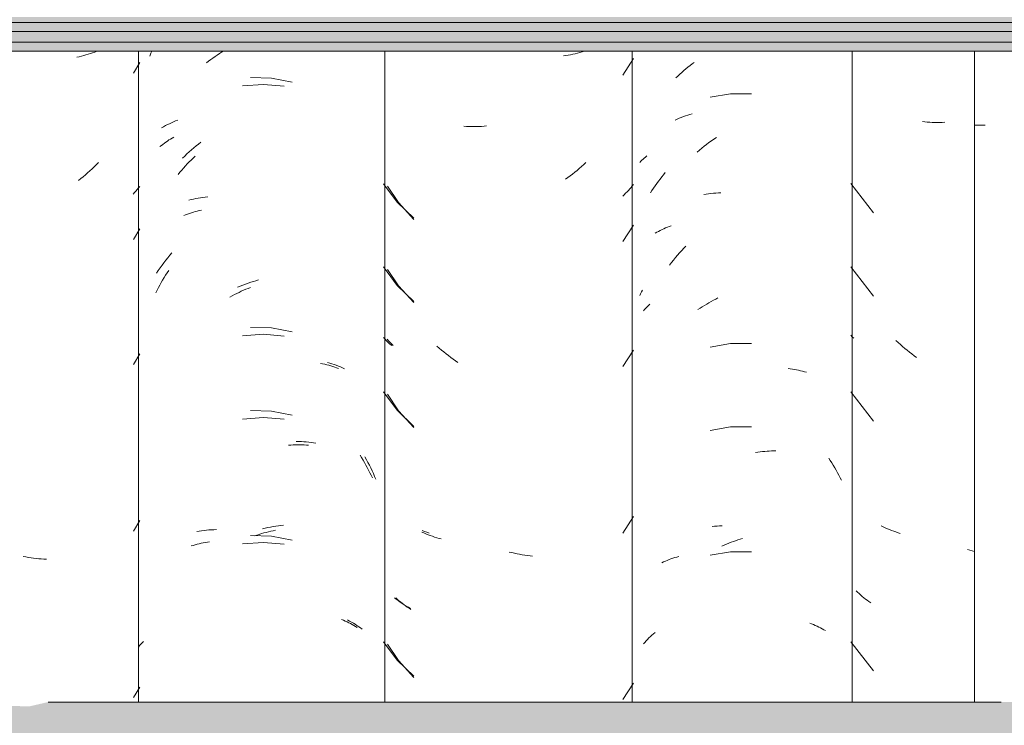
# Model space of a CAD drawing. Header units: metres. Extents: x 9.7 to 43.6, y -0.5 to 5.6.
# Tile 133 of 154: x 34.724 to 35.08, y 3.005 to 3.261. Entities that reach past the tile are written whole.
import ezdxf

# ---------------------------------------------------------------- set-up
doc = ezdxf.new("R2010")
doc.units = ezdxf.units.M
doc.layers.add('A-GLAZ-CWMG', color=7, linetype='Continuous', lineweight=5)
doc.layers.add('A-ROOF', color=7, linetype='Continuous', lineweight=5)

# ---------------------------------------------------------------- blocks, each defined once
blk = doc.blocks.new('FP_201-D')
at = {"layer": 'A-GLAZ-CWMG', "color": 9, "true_color": 0xc0c0c0}
for p, q in [((-15.96901, 3.22427), (-15.96827, 3.2246)), ((-15.96827, 3.2246), (-15.96753, 3.22493)), ((-15.96753, 3.22493), (-15.96677, 3.22523)), ((-15.96677, 3.22523), (-15.966, 3.22553)), ((-15.966, 3.22553), (-15.96522, 3.22581)), ((-15.96522, 3.22581), (-15.96443, 3.22607)), ((-15.96443, 3.22607), (-15.96363, 3.22632)), ((-15.96363, 3.22632), (-15.96282, 3.22655)), ((-15.95672, 3.2161), (-15.95584, 3.21674)), ((-15.95584, 3.21674), (-15.95495, 3.21736)), ((-15.95495, 3.21736), (-15.95405, 3.21796)), ((-15.96101, 3.21266), (-15.96016, 3.21338)), ((-15.96016, 3.21338), (-15.95931, 3.21408)), ((-15.95931, 3.21408), (-15.95846, 3.21477)), ((-15.95846, 3.21477), (-15.95759, 3.21544)), ((-15.95759, 3.21544), (-15.95672, 3.2161)), ((-15.95863, 3.19733), (-15.95777, 3.19747)), ((-15.95777, 3.19747), (-15.95689, 3.19759)), ((-15.95689, 3.19759), (-15.95601, 3.19769)), ((-15.95601, 3.19769), (-15.95513, 3.19778)), ((-15.95513, 3.19778), (-15.95423, 3.19785)), ((-15.95423, 3.19785), (-15.95333, 3.1979)), ((-15.95333, 3.1979), (-15.95243, 3.19793)), ((-15.96661, 3.17704), (-15.96584, 3.17787)), ((-15.96584, 3.17787), (-15.96506, 3.17868)), ((-15.96959, 3.17358), (-15.96886, 3.17447)), ((-15.96886, 3.17447), (-15.96812, 3.17534)), ((-15.96812, 3.17534), (-15.96737, 3.1762)), ((-15.96737, 3.1762), (-15.96661, 3.17704)), ((-15.971, 3.17177), (-15.9703, 3.17268)), ((-15.9703, 3.17268), (-15.96959, 3.17358)), ((-15.98002, 3.15568), (-15.97958, 3.15618)), ((-15.97958, 3.15618), (-15.97913, 3.15668)), ((-15.97913, 3.15668), (-15.97866, 3.15717)), ((-15.97866, 3.15717), (-15.97818, 3.15765)), ((-15.98044, 3.15517), (-15.98002, 3.15568)), ((-15.95559, 3.07716), (-15.9547, 3.07724)), ((-15.9547, 3.07724), (-15.9538, 3.0773)), ((-15.9538, 3.0773), (-15.9529, 3.07734)), ((-15.9529, 3.07734), (-15.95199, 3.07737)), ((-15.97738, 3.03784), (-15.97683, 3.03834)), ((-15.97683, 3.03834), (-15.97625, 3.03883)), ((-15.98041, 3.03464), (-15.97994, 3.03519)), ((-15.97994, 3.03519), (-15.97946, 3.03574)), ((-15.97946, 3.03574), (-15.97897, 3.03628)), ((-15.97897, 3.03628), (-15.97846, 3.03681)), ((-15.97846, 3.03681), (-15.97793, 3.03733)), ((-15.97793, 3.03733), (-15.97738, 3.03784))]:
    blk.add_line(p, q, dxfattribs=at)
blk = doc.blocks.new('FP_202-D')
at = {"layer": 'A-GLAZ-CWMG', "color": 9, "true_color": 0xc0c0c0}
for p, q in [((-16.00268, 3.24893), (-16.00349, 3.24869)), ((-16.00188, 3.24917), (-16.00268, 3.24893)), ((-16.00854, 3.24761), (-16.0094, 3.24749)), ((-16.00768, 3.24776), (-16.00854, 3.24761)), ((-16.00682, 3.24791), (-16.00768, 3.24776)), ((-16.00598, 3.24808), (-16.00682, 3.24791)), ((-16.00514, 3.24827), (-16.00598, 3.24808)), ((-16.00431, 3.24847), (-16.00514, 3.24827)), ((-16.00349, 3.24869), (-16.00431, 3.24847)), ((-15.98789, 3.24056), (-15.98406, 3.24653)), ((-16.04459, 3.22197), (-16.04548, 3.22202)), ((-16.04369, 3.22193), (-16.04459, 3.22197)), ((-16.04278, 3.22191), (-16.04369, 3.22193)), ((-16.04187, 3.2219), (-16.04278, 3.22191)), ((-16.04096, 3.22191), (-16.04187, 3.2219)), ((-16.04004, 3.22194), (-16.04096, 3.22191)), ((-16.03912, 3.22199), (-16.04004, 3.22194)), ((-16.0382, 3.22205), (-16.03912, 3.22199)), ((-16.03727, 3.22213), (-16.0382, 3.22205)), ((-16.0045, 3.20606), (-16.00533, 3.20538)), ((-16.00368, 3.20675), (-16.0045, 3.20606)), ((-16.00287, 3.20746), (-16.00368, 3.20675)), ((-16.00206, 3.20819), (-16.00287, 3.20746)), ((-16.00127, 3.20892), (-16.00206, 3.20819)), ((-16.00788, 3.20344), (-16.00874, 3.20283)), ((-16.00702, 3.20407), (-16.00788, 3.20344)), ((-16.00617, 3.20472), (-16.00702, 3.20407)), ((-16.00533, 3.20538), (-16.00617, 3.20472)), ((-16.07317, 3.20036), (-16.06922, 3.19438)), ((-15.9859, 3.1988), (-15.9864, 3.19828)), ((-15.98542, 3.19933), (-15.9859, 3.1988)), ((-15.98495, 3.19987), (-15.98542, 3.19933)), ((-15.9845, 3.20042), (-15.98495, 3.19987)), ((-15.98406, 3.20098), (-15.9845, 3.20042)), ((-15.98743, 3.19726), (-15.98796, 3.19676)), ((-15.9869, 3.19777), (-15.98743, 3.19726)), ((-15.9864, 3.19828), (-15.9869, 3.19777)), ((-16.06922, 3.19438), (-16.0636, 3.18831)), ((-15.98789, 3.18028), (-15.98406, 3.18625)), ((-16.07317, 3.17022), (-16.06922, 3.16423)), ((-16.06922, 3.16423), (-16.0636, 3.15817)), ((-16.07276, 3.1444), (-16.07327, 3.14501)), ((-16.07223, 3.1438), (-16.07276, 3.1444)), ((-16.07168, 3.14321), (-16.07223, 3.1438)), ((-16.07112, 3.14263), (-16.07168, 3.14321)), ((-16.05444, 3.14172), (-16.05525, 3.14243)), ((-16.05362, 3.14102), (-16.05444, 3.14172)), ((-16.05279, 3.14034), (-16.05362, 3.14102)), ((-16.05196, 3.13967), (-16.05279, 3.14034)), ((-16.05111, 3.13902), (-16.05196, 3.13967)), ((-16.05026, 3.13838), (-16.05111, 3.13902)), ((-16.0494, 3.13776), (-16.05026, 3.13838)), ((-15.98789, 3.13506), (-15.98406, 3.14103)), ((-16.04853, 3.13715), (-16.0494, 3.13776)), ((-16.04766, 3.13656), (-16.04853, 3.13715)), ((-16.07317, 3.125), (-16.06922, 3.11902)), ((-16.06922, 3.11902), (-16.0636, 3.11296)), ((-15.98789, 3.07478), (-15.98406, 3.08075)), ((-16.05997, 3.07481), (-16.06071, 3.07514)), ((-16.05922, 3.07448), (-16.05997, 3.07481)), ((-16.05845, 3.07418), (-16.05922, 3.07448)), ((-16.05768, 3.07388), (-16.05845, 3.07418)), ((-16.0569, 3.07361), (-16.05768, 3.07388)), ((-16.05611, 3.07334), (-16.0569, 3.07361)), ((-16.0553, 3.07309), (-16.05611, 3.07334)), ((-16.05449, 3.07286), (-16.0553, 3.07309)), ((-16.05367, 3.07264), (-16.05449, 3.07286)), ((-16.02811, 3.06768), (-16.02905, 3.06791)), ((-16.02717, 3.06746), (-16.02811, 3.06768)), ((-16.02623, 3.06726), (-16.02717, 3.06746)), ((-16.02529, 3.06708), (-16.02623, 3.06726)), ((-16.02435, 3.06692), (-16.02529, 3.06708)), ((-16.02341, 3.06677), (-16.02435, 3.06692)), ((-16.02247, 3.06664), (-16.02341, 3.06677)), ((-16.02154, 3.06653), (-16.02247, 3.06664)), ((-16.02061, 3.06643), (-16.02154, 3.06653)), ((-16.06964, 3.0508), (-16.0702, 3.05131)), ((-16.06906, 3.0503), (-16.06964, 3.0508)), ((-16.06848, 3.04982), (-16.06906, 3.0503)), ((-16.06787, 3.04934), (-16.06848, 3.04982)), ((-16.06726, 3.04887), (-16.06787, 3.04934)), ((-16.06663, 3.04842), (-16.06726, 3.04887)), ((-16.06599, 3.04797), (-16.06663, 3.04842)), ((-16.06534, 3.04754), (-16.06599, 3.04797)), ((-16.06467, 3.04712), (-16.06534, 3.04754)), ((-16.07317, 3.03458), (-16.06922, 3.02859)), ((-16.06922, 3.02859), (-16.0636, 3.02253)), ((-15.98789, 3.01449), (-15.98406, 3.02046))]:
    blk.add_line(p, q, dxfattribs=at)
blk = doc.blocks.new('FP_203-D')
at = {"layer": 'A-GLAZ-CWMG', "color": 9, "true_color": 0xc0c0c0}
for p, q in [((-16.11517, 3.23943), (-16.12281, 3.23965)), ((-16.10766, 3.23803), (-16.11517, 3.23943)), ((-16.15066, 3.22362), (-16.1499, 3.22393)), ((-16.1499, 3.22393), (-16.14913, 3.22422)), ((-16.15496, 3.22148), (-16.15427, 3.22187)), ((-16.15427, 3.22187), (-16.15357, 3.22225)), ((-16.15357, 3.22225), (-16.15286, 3.22261)), ((-16.15286, 3.22261), (-16.15214, 3.22296)), ((-16.15214, 3.22296), (-16.15141, 3.2233)), ((-16.15141, 3.2233), (-16.15066, 3.22362)), ((-16.14497, 3.21276), (-16.14414, 3.21349)), ((-16.14414, 3.21349), (-16.1433, 3.21421)), ((-16.1433, 3.21421), (-16.14245, 3.21491)), ((-16.14245, 3.21491), (-16.14159, 3.2156)), ((-16.14159, 3.2156), (-16.14072, 3.21627)), ((-16.14741, 3.21046), (-16.1466, 3.21124)), ((-16.1466, 3.21124), (-16.14579, 3.21201)), ((-16.14579, 3.21201), (-16.14497, 3.21276)), ((-16.14514, 3.19531), (-16.1443, 3.19551)), ((-16.1443, 3.19551), (-16.14347, 3.19569)), ((-16.14347, 3.19569), (-16.14262, 3.19586)), ((-16.14262, 3.19586), (-16.14176, 3.19601)), ((-16.14176, 3.19601), (-16.1409, 3.19614)), ((-16.1409, 3.19614), (-16.14002, 3.19626)), ((-16.14002, 3.19626), (-16.13914, 3.19636)), ((-16.13914, 3.19636), (-16.13826, 3.19644)), ((-16.15343, 3.17353), (-16.15272, 3.17443)), ((-16.15272, 3.17443), (-16.15199, 3.17531)), ((-16.15199, 3.17531), (-16.15126, 3.17619)), ((-16.15616, 3.1698), (-16.15549, 3.17075)), ((-16.15549, 3.17075), (-16.15482, 3.17169)), ((-16.15482, 3.17169), (-16.15413, 3.17262)), ((-16.15413, 3.17262), (-16.15343, 3.17353)), ((-16.1568, 3.16883), (-16.15616, 3.1698)), ((-16.12746, 3.16374), (-16.12651, 3.16413)), ((-16.12651, 3.16413), (-16.12556, 3.16451)), ((-16.12556, 3.16451), (-16.12461, 3.16487)), ((-16.12461, 3.16487), (-16.12366, 3.16521)), ((-16.12366, 3.16521), (-16.1227, 3.16553)), ((-16.1227, 3.16553), (-16.12175, 3.16584)), ((-16.12175, 3.16584), (-16.12079, 3.16612)), ((-16.12079, 3.16612), (-16.11984, 3.16639)), ((-16.16338, 3.15409), (-16.16329, 3.1542)), ((-16.11517, 3.149), (-16.12281, 3.14922)), ((-16.10766, 3.1476), (-16.11517, 3.149)), ((-16.09488, 3.13655), (-16.09407, 3.13631)), ((-16.09407, 3.13631), (-16.09326, 3.13607)), ((-16.09326, 3.13607), (-16.09247, 3.1358)), ((-16.09247, 3.1358), (-16.09169, 3.13553)), ((-16.09169, 3.13553), (-16.09093, 3.13523)), ((-16.09093, 3.13523), (-16.09017, 3.13493)), ((-16.09017, 3.13493), (-16.08942, 3.1346)), ((-16.08942, 3.1346), (-16.08869, 3.13427)), ((-16.11517, 3.11885), (-16.12281, 3.11908)), ((-16.10766, 3.11746), (-16.11517, 3.11885)), ((-16.10618, 3.10792), (-16.10527, 3.10791)), ((-16.10527, 3.10791), (-16.10436, 3.10787)), ((-16.10436, 3.10787), (-16.10346, 3.10782)), ((-16.10346, 3.10782), (-16.10257, 3.10776)), ((-16.10257, 3.10776), (-16.10168, 3.10767)), ((-16.10168, 3.10767), (-16.1008, 3.10757)), ((-16.1008, 3.10757), (-16.09993, 3.10745)), ((-16.09993, 3.10745), (-16.09906, 3.10732)), ((-16.08131, 3.10231), (-16.08077, 3.10133)), ((-16.08077, 3.10133), (-16.08024, 3.10035)), ((-16.08024, 3.10035), (-16.07973, 3.09935)), ((-16.07973, 3.09935), (-16.07923, 3.09834)), ((-16.07923, 3.09834), (-16.07874, 3.09733)), ((-16.07874, 3.09733), (-16.07827, 3.0963)), ((-16.07827, 3.0963), (-16.07782, 3.09527)), ((-16.07782, 3.09527), (-16.07738, 3.09423)), ((-16.11175, 3.07749), (-16.11081, 3.07758)), ((-16.14221, 3.07536), (-16.14135, 3.0755)), ((-16.14135, 3.0755), (-16.14048, 3.07563)), ((-16.14048, 3.07563), (-16.1396, 3.07574)), ((-16.1396, 3.07574), (-16.13872, 3.07583)), ((-16.13872, 3.07583), (-16.13783, 3.07591)), ((-16.13783, 3.07591), (-16.13693, 3.07596)), ((-16.13693, 3.07596), (-16.13603, 3.076)), ((-16.13603, 3.076), (-16.13512, 3.07603)), ((-16.11839, 3.07633), (-16.11744, 3.07655)), ((-16.11744, 3.07655), (-16.11648, 3.07675)), ((-16.11648, 3.07675), (-16.11553, 3.07694)), ((-16.11553, 3.07694), (-16.11458, 3.0771)), ((-16.11458, 3.0771), (-16.11363, 3.07725)), ((-16.11363, 3.07725), (-16.11269, 3.07738)), ((-16.11269, 3.07738), (-16.11175, 3.07749)), ((-16.11517, 3.07364), (-16.12281, 3.07386)), ((-16.10766, 3.07225), (-16.11517, 3.07364)), ((-16.0876, 3.04331), (-16.0869, 3.04293)), ((-16.0869, 3.04293), (-16.08621, 3.04255)), ((-16.08621, 3.04255), (-16.08553, 3.04215)), ((-16.08553, 3.04215), (-16.08486, 3.04174)), ((-16.08486, 3.04174), (-16.08421, 3.04132)), ((-16.08421, 3.04132), (-16.08358, 3.04088)), ((-16.08358, 3.04088), (-16.08295, 3.04043)), ((-16.08295, 3.04043), (-16.08234, 3.03997)), ((-16.16251, 3.03453), (-16.16205, 3.03502)), ((-16.16205, 3.03502), (-16.16158, 3.03551)), ((-16.16338, 3.03352), (-16.16295, 3.03403)), ((-16.16295, 3.03403), (-16.16251, 3.03453))]:
    blk.add_line(p, q, dxfattribs=at)
blk = doc.blocks.new('FP_212-D')
at = {"layer": 'A-GLAZ-CWMG', "color": 9, "true_color": 0xc0c0c0}
for p, q in [((-15.85948, 3.22243), (-15.86038, 3.22246)), ((-15.85857, 3.22241), (-15.85948, 3.22243)), ((-15.85766, 3.22241), (-15.85857, 3.22241)), ((-15.85675, 3.22243), (-15.85766, 3.22241))]:
    blk.add_line(p, q, dxfattribs=at)
blk = doc.blocks.new('Rectangular Mullion - Telha Fibrocimento - Ondulada-1908998-D')
at = {"layer": 'A-GLAZ-CWMG'}
blk.add_line((-15.98457, 3.0136), (-15.98457, 3.24922), dxfattribs=at)
for name in ['FP_201-D', 'FP_203-D', 'FP_202-D', 'FP_212-D']:
    blk.add_blockref(name, (0, 0), dxfattribs=at)
blk = doc.blocks.new('FP_220-D')
at = {"layer": 'A-GLAZ-CWMG', "color": 9, "true_color": 0xc0c0c0}
for p, q in [((-15.87854, 3.2236), (-15.87942, 3.2237)), ((-15.87766, 3.22353), (-15.87854, 3.2236)), ((-15.87677, 3.22347), (-15.87766, 3.22353)), ((-15.87587, 3.22342), (-15.87677, 3.22347)), ((-15.87497, 3.22339), (-15.87587, 3.22342)), ((-15.87406, 3.22338), (-15.87497, 3.22339)), ((-15.87315, 3.22339), (-15.87406, 3.22338)), ((-15.87223, 3.22341), (-15.87315, 3.22339)), ((-15.87131, 3.22345), (-15.87223, 3.22341)), ((-15.90532, 3.20125), (-15.8971, 3.19069)), ((-15.90532, 3.1711), (-15.8971, 3.16055)), ((-15.90482, 3.14583), (-15.90532, 3.14642)), ((-15.90431, 3.14526), (-15.90482, 3.14583)), ((-15.88821, 3.14375), (-15.889, 3.1445)), ((-15.88741, 3.14302), (-15.88821, 3.14375)), ((-15.8866, 3.14231), (-15.88741, 3.14302)), ((-15.88578, 3.14161), (-15.8866, 3.14231)), ((-15.88495, 3.14092), (-15.88578, 3.14161)), ((-15.88412, 3.14025), (-15.88495, 3.14092)), ((-15.88328, 3.13959), (-15.88412, 3.14025)), ((-15.88243, 3.13895), (-15.88328, 3.13959)), ((-15.88157, 3.13833), (-15.88243, 3.13895)), ((-15.90532, 3.12589), (-15.8971, 3.11533)), ((-15.89359, 3.07705), (-15.89431, 3.07741)), ((-15.89286, 3.0767), (-15.89359, 3.07705)), ((-15.89212, 3.07636), (-15.89286, 3.0767)), ((-15.89137, 3.07604), (-15.89212, 3.07636)), ((-15.8906, 3.07573), (-15.89137, 3.07604)), ((-15.88983, 3.07544), (-15.8906, 3.07573)), ((-15.88905, 3.07516), (-15.88983, 3.07544)), ((-15.88826, 3.07489), (-15.88905, 3.07516)), ((-15.88746, 3.07464), (-15.88826, 3.07489)), ((-15.86228, 3.0686), (-15.86314, 3.06886)), ((-15.86142, 3.06836), (-15.86228, 3.0686)), ((-15.86057, 3.06814), (-15.86142, 3.06836)), ((-15.9029, 3.05338), (-15.90343, 3.05391)), ((-15.90235, 3.05287), (-15.9029, 3.05338)), ((-15.90179, 3.05236), (-15.90235, 3.05287)), ((-15.90121, 3.05186), (-15.90179, 3.05236)), ((-15.90062, 3.05137), (-15.90121, 3.05186)), ((-15.90002, 3.0509), (-15.90062, 3.05137)), ((-15.8994, 3.05043), (-15.90002, 3.0509)), ((-15.89877, 3.04998), (-15.8994, 3.05043)), ((-15.89813, 3.04953), (-15.89877, 3.04998)), ((-15.90532, 3.03546), (-15.8971, 3.0249))]:
    blk.add_line(p, q, dxfattribs=at)
blk = doc.blocks.new('FP_221-D')
at = {"layer": 'A-GLAZ-CWMG', "color": 9, "true_color": 0xc0c0c0}
for p, q in [((-15.96657, 3.24151), (-15.96584, 3.24215)), ((-15.96584, 3.24215), (-15.9651, 3.24278)), ((-15.9651, 3.24278), (-15.96435, 3.2434)), ((-15.96435, 3.2434), (-15.96359, 3.24399)), ((-15.96359, 3.24399), (-15.96283, 3.24458)), ((-15.96283, 3.24458), (-15.96206, 3.24515)), ((-15.96873, 3.2395), (-15.96802, 3.24018)), ((-15.96802, 3.24018), (-15.9673, 3.24085)), ((-15.9673, 3.24085), (-15.96657, 3.24151)), ((-15.9489, 3.2338), (-15.95634, 3.23252)), ((-15.94135, 3.23378), (-15.9489, 3.2338)), ((-15.98142, 3.20934), (-15.98101, 3.20974)), ((-15.98101, 3.20974), (-15.98059, 3.21013)), ((-15.98059, 3.21013), (-15.98016, 3.21052)), ((-15.98016, 3.21052), (-15.97972, 3.21089)), ((-15.97972, 3.21089), (-15.97927, 3.21126)), ((-15.98182, 3.20893), (-15.98142, 3.20934)), ((-15.97506, 3.20211), (-15.97444, 3.20292)), ((-15.97444, 3.20292), (-15.97382, 3.20372)), ((-15.97382, 3.20372), (-15.97319, 3.2045)), ((-15.97319, 3.2045), (-15.97254, 3.20527)), ((-15.9774, 3.19877), (-15.97683, 3.19962)), ((-15.97683, 3.19962), (-15.97625, 3.20047)), ((-15.97625, 3.20047), (-15.97566, 3.2013)), ((-15.97566, 3.2013), (-15.97506, 3.20211)), ((-15.97795, 3.19791), (-15.9774, 3.19877)), ((-15.97435, 3.1843), (-15.97373, 3.18461)), ((-15.97373, 3.18461), (-15.97309, 3.18492)), ((-15.97309, 3.18492), (-15.97244, 3.18521)), ((-15.97244, 3.18521), (-15.97179, 3.18548)), ((-15.97179, 3.18548), (-15.97112, 3.18575)), ((-15.97112, 3.18575), (-15.97044, 3.186)), ((-15.97616, 3.18329), (-15.97557, 3.18364)), ((-15.97557, 3.18364), (-15.97497, 3.18397)), ((-15.97497, 3.18397), (-15.97435, 3.1843)), ((-15.98182, 3.16073), (-15.9815, 3.1614)), ((-15.9815, 3.1614), (-15.98117, 3.16207)), ((-15.98117, 3.16207), (-15.98083, 3.16273)), ((-15.9543, 3.15946), (-15.95347, 3.15987)), ((-15.96073, 3.15566), (-15.95995, 3.15618)), ((-15.95995, 3.15618), (-15.95915, 3.1567)), ((-15.95915, 3.1567), (-15.95835, 3.1572)), ((-15.95835, 3.1572), (-15.95755, 3.15768)), ((-15.95755, 3.15768), (-15.95674, 3.15815)), ((-15.95674, 3.15815), (-15.95593, 3.1586)), ((-15.95593, 3.1586), (-15.95512, 3.15904)), ((-15.95512, 3.15904), (-15.9543, 3.15946)), ((-15.9489, 3.14338), (-15.95634, 3.1421)), ((-15.94135, 3.14335), (-15.9489, 3.14338)), ((-15.92804, 3.13437), (-15.92727, 3.13427)), ((-15.92727, 3.13427), (-15.92651, 3.13415)), ((-15.92651, 3.13415), (-15.92575, 3.13402)), ((-15.92575, 3.13402), (-15.92501, 3.13388)), ((-15.92501, 3.13388), (-15.92427, 3.13372)), ((-15.92427, 3.13372), (-15.92354, 3.13355)), ((-15.92354, 3.13355), (-15.92282, 3.13337)), ((-15.92282, 3.13337), (-15.9221, 3.13317)), ((-15.9221, 3.13317), (-15.9214, 3.13296)), ((-15.9489, 3.11323), (-15.95634, 3.11195)), ((-15.94135, 3.11321), (-15.9489, 3.11323)), ((-15.93983, 3.10393), (-15.939, 3.10406)), ((-15.939, 3.10406), (-15.93817, 3.10417)), ((-15.93817, 3.10417), (-15.93735, 3.10426)), ((-15.93735, 3.10426), (-15.93652, 3.10434)), ((-15.93652, 3.10434), (-15.9357, 3.10441)), ((-15.9357, 3.10441), (-15.93488, 3.10445)), ((-15.93488, 3.10445), (-15.93407, 3.10448)), ((-15.93407, 3.10448), (-15.93326, 3.1045)), ((-15.93326, 3.1045), (-15.93246, 3.1045)), ((-15.91333, 3.1019), (-15.91278, 3.10105)), ((-15.91278, 3.10105), (-15.91223, 3.10018)), ((-15.91223, 3.10018), (-15.9117, 3.09931)), ((-15.9117, 3.09931), (-15.91118, 3.09843)), ((-15.91118, 3.09843), (-15.91067, 3.09753)), ((-15.91067, 3.09753), (-15.91018, 3.09663)), ((-15.91018, 3.09663), (-15.9097, 3.09572)), ((-15.9097, 3.09572), (-15.90923, 3.09479)), ((-15.90923, 3.09479), (-15.90878, 3.09386)), ((-15.95207, 3.07009), (-15.95124, 3.07045)), ((-15.95124, 3.07045), (-15.95041, 3.0708)), ((-15.95041, 3.0708), (-15.94957, 3.07113)), ((-15.94957, 3.07113), (-15.94873, 3.07144)), ((-15.94873, 3.07144), (-15.9479, 3.07174)), ((-15.9479, 3.07174), (-15.94706, 3.07202)), ((-15.94706, 3.07202), (-15.94622, 3.07229)), ((-15.94622, 3.07229), (-15.94538, 3.07254)), ((-15.94538, 3.07254), (-15.94454, 3.07277)), ((-15.9489, 3.06802), (-15.95634, 3.06674)), ((-15.94135, 3.068), (-15.9489, 3.06802)), ((-15.97378, 3.06402), (-15.97314, 3.06432)), ((-15.97314, 3.06432), (-15.9725, 3.06461)), ((-15.9725, 3.06461), (-15.97184, 3.06489)), ((-15.97184, 3.06489), (-15.97117, 3.06516)), ((-15.97117, 3.06516), (-15.9705, 3.06541)), ((-15.9705, 3.06541), (-15.96981, 3.06565)), ((-15.96981, 3.06565), (-15.96912, 3.06588)), ((-15.96912, 3.06588), (-15.96841, 3.06609)), ((-15.96841, 3.06609), (-15.9677, 3.06629)), ((-15.92022, 3.04214), (-15.91954, 3.04189)), ((-15.91954, 3.04189), (-15.91887, 3.04163)), ((-15.91887, 3.04163), (-15.91821, 3.04135)), ((-15.91821, 3.04135), (-15.91756, 3.04106)), ((-15.91756, 3.04106), (-15.91692, 3.04076)), ((-15.91692, 3.04076), (-15.9163, 3.04045)), ((-15.9163, 3.04045), (-15.91568, 3.04013)), ((-15.91568, 3.04013), (-15.91507, 3.03979)), ((-15.91507, 3.03979), (-15.91448, 3.03945))]:
    blk.add_line(p, q, dxfattribs=at)
blk = doc.blocks.new('FP_222-D')
at = {"layer": 'A-GLAZ-CWMG', "color": 9, "true_color": 0xc0c0c0}
for p, q in [((-16.07463, 3.20123), (-16.06965, 3.19455)), ((-16.06965, 3.19455), (-16.06366, 3.18874)), ((-16.07463, 3.17109), (-16.06965, 3.16441)), ((-16.06965, 3.16441), (-16.06366, 3.1586)), ((-16.07406, 3.14496), (-16.07463, 3.14557)), ((-16.07348, 3.14436), (-16.07406, 3.14496)), ((-16.07289, 3.14377), (-16.07348, 3.14436)), ((-16.07227, 3.1432), (-16.07289, 3.14377)), ((-16.07164, 3.14263), (-16.07227, 3.1432)), ((-16.07463, 3.12588), (-16.06965, 3.1192)), ((-16.06965, 3.1192), (-16.06366, 3.11339)), ((-16.05978, 3.07538), (-16.06065, 3.07572)), ((-16.0589, 3.07507), (-16.05978, 3.07538)), ((-16.05801, 3.07477), (-16.0589, 3.07507)), ((-16.06997, 3.05084), (-16.07065, 3.05137)), ((-16.06927, 3.05032), (-16.06997, 3.05084)), ((-16.06856, 3.04981), (-16.06927, 3.05032)), ((-16.06783, 3.04931), (-16.06856, 3.04981)), ((-16.06709, 3.04884), (-16.06783, 3.04931)), ((-16.06634, 3.04837), (-16.06709, 3.04884)), ((-16.06556, 3.04792), (-16.06634, 3.04837)), ((-16.06478, 3.04749), (-16.06556, 3.04792)), ((-16.07463, 3.03545), (-16.06965, 3.02877)), ((-16.06965, 3.02877), (-16.06366, 3.02296))]:
    blk.add_line(p, q, dxfattribs=at)
blk = doc.blocks.new('FP_223-D')
at = {"layer": 'A-GLAZ-CWMG', "color": 9, "true_color": 0xc0c0c0}
for p, q in [((-16.15882, 3.24847), (-16.15849, 3.24922)), ((-16.13404, 3.24834), (-16.13324, 3.24885)), ((-16.13324, 3.24885), (-16.13264, 3.24922)), ((-16.15927, 3.2474), (-16.15882, 3.24847)), ((-16.13871, 3.24495), (-16.13795, 3.24555)), ((-16.13795, 3.24555), (-16.13718, 3.24614)), ((-16.13718, 3.24614), (-16.1364, 3.24671)), ((-16.1364, 3.24671), (-16.13562, 3.24726)), ((-16.13562, 3.24726), (-16.13483, 3.24781)), ((-16.13483, 3.24781), (-16.13404, 3.24834)), ((-16.11811, 3.23718), (-16.12569, 3.23661)), ((-16.11054, 3.23652), (-16.11811, 3.23718)), ((-16.15344, 3.21628), (-16.15287, 3.21667)), ((-16.15287, 3.21667), (-16.1523, 3.21705)), ((-16.1523, 3.21705), (-16.15172, 3.21741)), ((-16.15172, 3.21741), (-16.15112, 3.21777)), ((-16.15112, 3.21777), (-16.15052, 3.21812)), ((-16.15556, 3.21464), (-16.15505, 3.21506)), ((-16.15505, 3.21506), (-16.15452, 3.21548)), ((-16.15452, 3.21548), (-16.15398, 3.21589)), ((-16.15398, 3.21589), (-16.15344, 3.21628)), ((-16.14499, 3.2091), (-16.14429, 3.20981)), ((-16.14429, 3.20981), (-16.14358, 3.21051)), ((-16.14358, 3.21051), (-16.14287, 3.2112)), ((-16.14834, 3.20536), (-16.14769, 3.20613)), ((-16.14769, 3.20613), (-16.14703, 3.20689)), ((-16.14703, 3.20689), (-16.14636, 3.20764)), ((-16.14636, 3.20764), (-16.14568, 3.20838)), ((-16.14568, 3.20838), (-16.14499, 3.2091)), ((-16.14898, 3.20457), (-16.14834, 3.20536)), ((-16.14131, 3.1915), (-16.14057, 3.19167)), ((-16.14693, 3.1897), (-16.14626, 3.18997)), ((-16.14626, 3.18997), (-16.14557, 3.19022)), ((-16.14557, 3.19022), (-16.14488, 3.19047)), ((-16.14488, 3.19047), (-16.14419, 3.1907)), ((-16.14419, 3.1907), (-16.14348, 3.19092)), ((-16.14348, 3.19092), (-16.14276, 3.19113)), ((-16.14276, 3.19113), (-16.14204, 3.19132)), ((-16.14204, 3.19132), (-16.14131, 3.1915)), ((-16.1546, 3.16633), (-16.15406, 3.16722)), ((-16.15406, 3.16722), (-16.15352, 3.16809)), ((-16.15352, 3.16809), (-16.15296, 3.16896)), ((-16.15296, 3.16896), (-16.15239, 3.16982)), ((-16.15662, 3.16269), (-16.15613, 3.16361)), ((-16.15613, 3.16361), (-16.15564, 3.16453)), ((-16.15564, 3.16453), (-16.15512, 3.16543)), ((-16.15512, 3.16543), (-16.1546, 3.16633)), ((-16.12444, 3.163), (-16.1236, 3.16334)), ((-16.1236, 3.16334), (-16.12276, 3.16367)), ((-16.15709, 3.16176), (-16.15662, 3.16269)), ((-16.13024, 3.1602), (-16.12942, 3.16064)), ((-16.12942, 3.16064), (-16.1286, 3.16107)), ((-16.1286, 3.16107), (-16.12777, 3.16149)), ((-16.12777, 3.16149), (-16.12694, 3.16189)), ((-16.12694, 3.16189), (-16.12611, 3.16228)), ((-16.12611, 3.16228), (-16.12527, 3.16265)), ((-16.12527, 3.16265), (-16.12444, 3.163)), ((-16.11811, 3.14675), (-16.12569, 3.14618)), ((-16.11054, 3.14609), (-16.11811, 3.14675)), ((-16.09739, 3.13617), (-16.09664, 3.13603)), ((-16.09664, 3.13603), (-16.0959, 3.13587)), ((-16.0959, 3.13587), (-16.09516, 3.1357)), ((-16.09516, 3.1357), (-16.09443, 3.13551)), ((-16.09443, 3.13551), (-16.09371, 3.13531)), ((-16.09371, 3.13531), (-16.093, 3.1351)), ((-16.093, 3.1351), (-16.09229, 3.13488)), ((-16.09229, 3.13488), (-16.0916, 3.13464)), ((-16.0916, 3.13464), (-16.09091, 3.13439)), ((-16.11811, 3.11661), (-16.12569, 3.11604)), ((-16.11054, 3.11595), (-16.11811, 3.11661)), ((-16.10903, 3.10655), (-16.1082, 3.10661)), ((-16.1082, 3.10661), (-16.10738, 3.10666)), ((-16.10738, 3.10666), (-16.10656, 3.1067)), ((-16.10656, 3.1067), (-16.10574, 3.10671)), ((-16.10574, 3.10671), (-16.10493, 3.10672)), ((-16.10493, 3.10672), (-16.10412, 3.10671)), ((-16.10412, 3.10671), (-16.10332, 3.10668)), ((-16.10332, 3.10668), (-16.10252, 3.10664)), ((-16.10252, 3.10664), (-16.10173, 3.10659)), ((-16.08307, 3.10297), (-16.08253, 3.10209)), ((-16.08253, 3.10209), (-16.08199, 3.1012)), ((-16.08199, 3.1012), (-16.08147, 3.1003)), ((-16.08147, 3.1003), (-16.08097, 3.09939)), ((-16.08097, 3.09939), (-16.08047, 3.09847)), ((-16.08047, 3.09847), (-16.07999, 3.09755)), ((-16.07999, 3.09755), (-16.07952, 3.09661)), ((-16.07952, 3.09661), (-16.07906, 3.09567)), ((-16.07906, 3.09567), (-16.07862, 3.09472)), ((-16.12132, 3.07376), (-16.12048, 3.07404)), ((-16.12048, 3.07404), (-16.11963, 3.07431)), ((-16.11963, 3.07431), (-16.11879, 3.07457)), ((-16.11879, 3.07457), (-16.11794, 3.07481)), ((-16.11794, 3.07481), (-16.1171, 3.07503)), ((-16.1171, 3.07503), (-16.11625, 3.07524)), ((-16.11625, 3.07524), (-16.11541, 3.07543)), ((-16.11541, 3.07543), (-16.11456, 3.07561)), ((-16.11456, 3.07561), (-16.11372, 3.07577)), ((-16.14354, 3.07033), (-16.14282, 3.07054)), ((-16.14282, 3.07054), (-16.1421, 3.07073)), ((-16.1421, 3.07073), (-16.14137, 3.07091)), ((-16.14137, 3.07091), (-16.14063, 3.07108)), ((-16.14063, 3.07108), (-16.13988, 3.07124)), ((-16.13988, 3.07124), (-16.13913, 3.07138)), ((-16.13913, 3.07138), (-16.13837, 3.0715)), ((-16.13837, 3.0715), (-16.1376, 3.07162)), ((-16.11811, 3.0714), (-16.12569, 3.07082)), ((-16.11054, 3.07074), (-16.11811, 3.0714)), ((-16.14424, 3.07011), (-16.14354, 3.07033)), ((-16.08977, 3.04351), (-16.0891, 3.04323)), ((-16.0891, 3.04323), (-16.08845, 3.04293)), ((-16.08845, 3.04293), (-16.08781, 3.04263)), ((-16.08781, 3.04263), (-16.08718, 3.04231)), ((-16.08718, 3.04231), (-16.08656, 3.04198)), ((-16.08656, 3.04198), (-16.08595, 3.04164)), ((-16.08595, 3.04164), (-16.08535, 3.04129)), ((-16.08535, 3.04129), (-16.08476, 3.04093)), ((-16.08476, 3.04093), (-16.08418, 3.04056))]:
    blk.add_line(p, q, dxfattribs=at)
blk = doc.blocks.new('FP_224-D')
at = {"layer": 'A-GLAZ-CWMG', "color": 9, "true_color": 0xc0c0c0}
for p, q in [((-16.17919, 3.24885), (-16.17997, 3.24858)), ((-16.17842, 3.24915), (-16.17919, 3.24885)), ((-16.18486, 3.24721), (-16.18571, 3.24703)), ((-16.18403, 3.2474), (-16.18486, 3.24721)), ((-16.1832, 3.24761), (-16.18403, 3.2474)), ((-16.18238, 3.24783), (-16.1832, 3.24761)), ((-16.18157, 3.24806), (-16.18238, 3.24783)), ((-16.18077, 3.24831), (-16.18157, 3.24806)), ((-16.17997, 3.24858), (-16.18077, 3.24831)), ((-16.16519, 3.2413), (-16.16289, 3.24512)), ((-16.18016, 3.20663), (-16.18095, 3.20589)), ((-16.17937, 3.20738), (-16.18016, 3.20663)), ((-16.1786, 3.20815), (-16.17937, 3.20738)), ((-16.17783, 3.20893), (-16.1786, 3.20815)), ((-16.18422, 3.20308), (-16.18506, 3.20241)), ((-16.18339, 3.20376), (-16.18422, 3.20308)), ((-16.18257, 3.20445), (-16.18339, 3.20376)), ((-16.18176, 3.20516), (-16.18257, 3.20445)), ((-16.18095, 3.20589), (-16.18176, 3.20516)), ((-16.16379, 3.19912), (-16.16426, 3.19857)), ((-16.16333, 3.19968), (-16.16379, 3.19912)), ((-16.16289, 3.20024), (-16.16333, 3.19968)), ((-16.16475, 3.19803), (-16.16525, 3.1975)), ((-16.16426, 3.19857), (-16.16475, 3.19803)), ((-16.16519, 3.18101), (-16.16289, 3.18484)), ((-16.16519, 3.1358), (-16.16289, 3.13962)), ((-16.16519, 3.07551), (-16.16289, 3.07934)), ((-16.20414, 3.06611), (-16.20508, 3.06628)), ((-16.2032, 3.06595), (-16.20414, 3.06611)), ((-16.20227, 3.06581), (-16.2032, 3.06595)), ((-16.20133, 3.06569), (-16.20227, 3.06581)), ((-16.2004, 3.06558), (-16.20133, 3.06569)), ((-16.19947, 3.06549), (-16.2004, 3.06558)), ((-16.19854, 3.06542), (-16.19947, 3.06549)), ((-16.19762, 3.06536), (-16.19854, 3.06542)), ((-16.1967, 3.06532), (-16.19762, 3.06536)), ((-16.16519, 3.01522), (-16.16289, 3.01905))]:
    blk.add_line(p, q, dxfattribs=at)
blk = doc.blocks.new('Rectangular Mullion - Telha Fibrocimento - Ondulada-V213-D')
at = {"layer": 'A-GLAZ-CWMG'}
for p, q in [((-16.1634, 3.0136), (-16.1634, 3.24922)), ((-16.07413, 3.0136), (-16.07413, 3.24922)), ((-15.90481, 3.0136), (-15.90481, 3.24922)), ((-15.86057, 3.0136), (-15.86057, 3.24922))]:
    blk.add_line(p, q, dxfattribs=at)
for name in ['FP_223-D', 'FP_222-D', 'FP_221-D', 'FP_220-D', 'FP_224-D']:
    blk.add_blockref(name, (0, 0), dxfattribs=at)
blk = doc.blocks.new('LONGARINA_STEEL_FRAME - LONGARINA_STEEL_FRAME-1917798-D')
at = {"layer": 'A-ROOF', "true_color": 0x9fa09c}
h = blk.add_hatch(color=253, dxfattribs=at)
h.paths.add_polyline_path([(-16.74739, 3.2596), (-15.50504, 3.2596), (-15.50504, 3.26158), (-16.75754, 3.26158), (-16.75754, 3.2596), (-16.75303, 3.2596)])
h.paths.add_polyline_path([(-18.02501, 3.2596), (-16.79254, 3.2596), (-16.79254, 3.26158), (-18.04504, 3.26158), (-18.04504, 3.2596)])
h = blk.add_hatch(color=253, dxfattribs=at)
h.paths.add_polyline_path([(-16.83351, 3.25634), (-16.79254, 3.25634), (-16.79254, 3.2596), (-18.04504, 3.2596), (-18.04504, 3.25634), (-16.9036, 3.25634)])
h.paths.add_polyline_path([(-15.64201, 3.25634), (-15.50504, 3.25634), (-15.50504, 3.2596), (-16.75754, 3.2596), (-16.75754, 3.25634), (-15.64632, 3.25634)])
h = blk.add_hatch(color=253, dxfattribs=at)
h.paths.add_polyline_path([(-15.64201, 3.25248), (-15.50504, 3.25248), (-15.50504, 3.25634), (-16.75754, 3.25634), (-16.75754, 3.25248), (-15.6525, 3.25248)])
h.paths.add_polyline_path([(-18.02501, 3.25248), (-16.79254, 3.25248), (-16.79254, 3.25634), (-18.04504, 3.25634), (-18.04504, 3.25248)])
h = blk.add_hatch(color=253, dxfattribs=at)
h.paths.add_polyline_path([(-16.65456, 3.24922), (-15.50504, 3.24922), (-15.50504, 3.25248), (-16.75754, 3.25248), (-16.75754, 3.24922), (-16.66135, 3.24922)])
h.paths.add_polyline_path([(-18.04085, 3.24922), (-16.79254, 3.24922), (-16.79302, 3.25248), (-18.04504, 3.25248), (-18.04504, 3.24922)])
h = blk.add_hatch(color=253, dxfattribs=at)
h.paths.add_polyline_path([(-15.63984, 2.99678), (-15.50504, 2.99678), (-15.50504, 3.0136), (-15.64307, 3.0136), (-15.64976, 3.01206), (-15.66207, 3.01225), (-15.66724, 3.0136), (-16.19607, 3.0136), (-16.20276, 3.01206), (-16.21507, 3.01225), (-16.22024, 3.0136), (-16.74907, 3.0136), (-16.75754, 3.01165), (-16.75754, 2.99678), (-15.63998, 2.99678)])
h.paths.add_polyline_path([(-18.02501, 2.99678), (-16.79254, 2.99678), (-16.79254, 3.0136), (-17.30207, 3.0136), (-17.30876, 3.01206), (-17.32107, 3.01225), (-17.32624, 3.0136), (-18.04504, 3.0136), (-18.04504, 2.99678)])
at = {"layer": 'A-ROOF'}
for p, q in [((-15.50504, 3.2596), (-16.75754, 3.2596)), ((-15.50504, 3.25634), (-16.75754, 3.25634)), ((-15.50504, 3.25248), (-16.75754, 3.25248)), ((-15.50504, 3.24922), (-16.75754, 3.24922)), ((-15.85094, 3.0136), (-16.19607, 3.0136))]:
    blk.add_line(p, q, dxfattribs=at)

msp = doc.modelspace()

# ---------------------------------------------------------------- block references
at = {"layer": 'A-GLAZ-CWMG'}
for name in ['Rectangular Mullion - Telha Fibrocimento - Ondulada-V213-D', 'Rectangular Mullion - Telha Fibrocimento - Ondulada-1908998-D']:
    msp.add_blockref(name, (50.93019, 0), dxfattribs=at)
at = {"layer": 'A-ROOF'}
msp.add_blockref('LONGARINA_STEEL_FRAME - LONGARINA_STEEL_FRAME-1917798-D', (50.93019, 0), dxfattribs=at)

doc.saveas('drawing.dxf')
